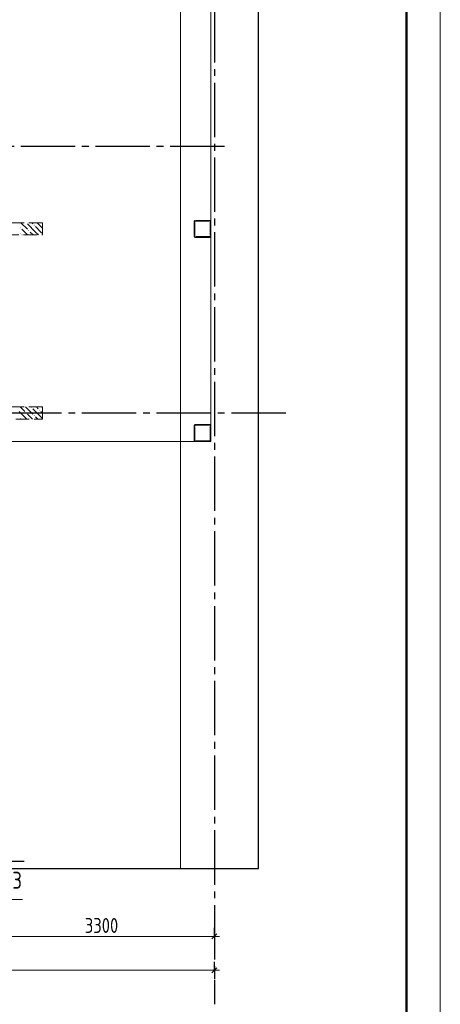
# Model space of a CAD drawing. Header units: millimetres. Extents: x 0 to 31317, y 0 to 42000.
# Tile 9 of 13: x 23508 to 29700, y 15930 to 30418. Entities that reach past the tile are written whole.
import ezdxf

# ---------------------------------------------------------------- set-up
doc = ezdxf.new("R2010")
doc.units = ezdxf.units.MM
doc.linetypes.add('______2', pattern=[270, 200, -70])
doc.linetypes.add('______5', pattern=[1100, 800, -100, 100, -100])
for name, color, linetype, lineweight in [('Standard', 7, 'Continuous', 25), ('Оси', 40, '______5', 18), ('Позиционная метка номер позиции', 7, 'Continuous', 13)]:
    doc.layers.add(name, color=color, linetype=linetype, lineweight=lineweight)
doc.layers.add('ЖБ Перекрытие верхний уровень', color=7, linetype='Continuous', lineweight=25, true_color=0xe0e0ff)
doc.layers.add('ЖБ Стена верхний уровень', color=7, linetype='Continuous', lineweight=25, true_color=0x006e00)
doc.styles.add('GOST 2.304-81', font='txt')

msp = doc.modelspace()

# ---------------------------------------------------------------- hatches: boundary and pattern name
at = {"layer": 'ЖБ Стена верхний уровень', "linetype": 'Continuous', "lineweight": 18, "transparency": 33554687}
for points in [[(23604, 27430), (23601, 27427), (23598, 27430)], [(23714, 27393), (23721, 27400), (23727, 27393), (23721, 27387)], [(23514, 27353), (23521, 27360), (23527, 27353), (23521, 27347)], [(23514, 27273), (23521, 27280), (23527, 27273), (23521, 27267)], [(23634, 27313), (23641, 27320), (23647, 27313), (23641, 27307)], [(26314, 27353), (26321, 27360), (26324, 27357), (26324, 27350), (26321, 27347)], [(26314, 27273), (26321, 27280), (26324, 27277), (26324, 27270), (26321, 27267)], [(23594, 24633), (23601, 24640), (23607, 24633), (23601, 24627)], [(23674, 24713), (23681, 24720), (23687, 24713), (23681, 24707)], [(23794, 24673), (23801, 24680), (23807, 24673), (23801, 24667)], [(23514, 24553), (23521, 24560), (23527, 24553), (23521, 24547)], [(23714, 24593), (23721, 24600), (23727, 24593), (23721, 24587)], [(26074, 24313), (26081, 24320), (26084, 24317), (26084, 24310), (26081, 24307)]]:
    msp.add_hatch(color=7, dxfattribs=at).paths.add_polyline_path(points, flags=16)

# ---------------------------------------------------------------- linework, layer by layer
at = {"layer": 'Standard', "color": 7, "linetype": 'Continuous', "lineweight": 25, "transparency": 33554687}
for p, q in [((26336, 16892), (26411, 16968)), ((26336, 16392), (26411, 16468))]:
    msp.add_line(p, q, dxfattribs=at)
at = {"layer": 'Standard', "color": 251, "linetype": 'Continuous', "lineweight": -3, "true_color": 0x656565, "transparency": 33554687}
for p, q in [((26374, 16930), (26374, 17055)), ((26374, 16930), (26374, 16805)), ((26374, 16930), (26374, 16930)), ((26374, 16430), (26374, 16555)), ((26374, 16430), (26374, 16305)), ((26374, 16430), (26374, 16430))]:
    msp.add_line(p, q, dxfattribs=at)
at = {"layer": 'Standard', "color": 7, "linetype": 'Continuous', "lineweight": 13, "transparency": 33554687}
for p, q in [((23074, 16930), (26374, 16930)), ((26374, 16930), (26449, 16930)), ((7924, 16430), (26374, 16430)), ((26374, 16430), (26449, 16430))]:
    msp.add_line(p, q, dxfattribs=at)
msp.add_lwpolyline([(0, 0), (29700, 0), (29700, 42000), (0, 42000), (0, 0)], close=True, dxfattribs=at)
for points in [[(29700, 42000), (0, 42000), (0, 0), (29700, 0), (29700, 42000)], [(7674, 17930), (25874, 17930), (25874, 39170), (7674, 39170), (7674, 17930)]]:
    msp.add_lwpolyline(points, dxfattribs=at)
at = {"layer": 'Standard', "color": 7, "linetype": 'Continuous', "lineweight": 50, "transparency": 33554687}
msp.add_lwpolyline([(2000, 41500), (29200, 41500), (29200, 500), (2000, 500), (2000, 41500)], close=True, dxfattribs=at)
at = {"layer": 'Standard', "color": 7, "linetype": 'Continuous', "lineweight": 25, "transparency": 33554687}
msp.add_lwpolyline([(7394, 17930), (27024, 17930), (27024, 39500), (7394, 39500), (7394, 17930)], dxfattribs=at)
at = {"layer": 'ЖБ Перекрытие верхний уровень', "color": 7, "linetype": 'Continuous', "lineweight": 18, "transparency": 33554687}
for p, q in [((26324, 24210), (26324, 32890)), ((22354, 24210), (26324, 24210))]:
    msp.add_line(p, q, dxfattribs=at)
at = {"layer": 'ЖБ Стена верхний уровень', "color": 251, "linetype": '______2', "lineweight": 13, "true_color": 0x656565, "transparency": 33554687}
for p, q in [((23844, 27430), (21044, 27430)), ((23844, 27250), (23844, 27430)), ((26075, 27452), (26074, 27448)), ((26074, 27448), (26074, 27445)), ((26074, 27445), (26074, 27235)), ((26077, 27455), (26075, 27452)), ((26079, 27458), (26077, 27455)), ((26081, 27460), (26079, 27458)), ((26084, 27462), (26081, 27460)), ((26087, 27464), (26084, 27462)), ((26084, 27447), (26085, 27448)), ((26084, 27445), (26084, 27447)), ((26084, 27235), (26084, 27445)), ((26085, 27450), (26086, 27451)), ((26085, 27448), (26085, 27450)), ((26086, 27451), (26088, 27453)), ((26091, 27465), (26087, 27464)), ((26088, 27453), (26089, 27454)), ((26089, 27454), (26091, 27454)), ((26094, 27465), (26091, 27465)), ((26091, 27454), (26092, 27455)), ((26092, 27455), (26094, 27455)), ((26304, 27465), (26094, 27465)), ((26094, 27455), (26304, 27455)), ((26307, 27465), (26304, 27465)), ((26304, 27455), (26306, 27455)), ((26306, 27455), (26307, 27454)), ((26311, 27464), (26307, 27465)), ((26307, 27454), (26309, 27454)), ((26309, 27454), (26310, 27453)), ((26310, 27453), (26312, 27451)), ((26314, 27462), (26311, 27464)), ((26312, 27451), (26313, 27450)), ((26313, 27450), (26313, 27448)), ((26313, 27448), (26314, 27447)), ((26317, 27460), (26314, 27462)), ((26314, 27447), (26314, 27445)), ((26314, 27445), (26314, 27235)), ((26319, 27458), (26317, 27460)), ((26321, 27455), (26319, 27458)), ((26323, 27452), (26321, 27455)), ((26324, 27448), (26323, 27452)), ((26324, 27445), (26324, 27448)), ((26324, 27235), (26324, 27445)), ((21944, 27250), (23844, 27250)), ((26074, 27235), (26074, 27232)), ((26074, 27232), (26075, 27228)), ((26075, 27228), (26077, 27225)), ((26077, 27225), (26079, 27222)), ((26079, 27222), (26081, 27220)), ((26081, 27220), (26084, 27218)), ((26084, 27233), (26084, 27235)), ((26085, 27232), (26084, 27233)), ((26084, 27218), (26087, 27216)), ((26085, 27230), (26085, 27232)), ((26086, 27229), (26085, 27230)), ((26088, 27227), (26086, 27229)), ((26087, 27216), (26091, 27215)), ((26089, 27226), (26088, 27227)), ((26091, 27226), (26089, 27226)), ((26092, 27225), (26091, 27226)), ((26091, 27215), (26094, 27215)), ((26094, 27225), (26092, 27225)), ((26304, 27225), (26094, 27225)), ((26094, 27215), (26304, 27215)), ((26306, 27225), (26304, 27225)), ((26304, 27215), (26307, 27215)), ((26307, 27226), (26306, 27225)), ((26309, 27226), (26307, 27226)), ((26307, 27215), (26311, 27216)), ((26310, 27227), (26309, 27226)), ((26312, 27229), (26310, 27227)), ((26311, 27216), (26314, 27218)), ((26313, 27230), (26312, 27229)), ((26314, 27233), (26313, 27232)), ((26313, 27232), (26313, 27230)), ((26314, 27235), (26314, 27233)), ((26314, 27218), (26317, 27220)), ((26317, 27220), (26319, 27222)), ((26319, 27222), (26321, 27225)), ((26321, 27225), (26323, 27228)), ((26323, 27228), (26324, 27232)), ((26324, 27232), (26324, 27235)), ((23844, 24720), (21019, 24720)), ((23844, 24540), (23844, 24720)), ((21019, 24540), (23844, 24540)), ((26075, 24447), (26074, 24443)), ((26074, 24443), (26074, 24440)), ((26074, 24440), (26074, 24230)), ((26077, 24450), (26075, 24447)), ((26079, 24453), (26077, 24450)), ((26081, 24455), (26079, 24453)), ((26084, 24457), (26081, 24455)), ((26087, 24459), (26084, 24457)), ((26084, 24442), (26085, 24443)), ((26084, 24440), (26084, 24442)), ((26084, 24230), (26084, 24440)), ((26085, 24445), (26086, 24446)), ((26085, 24443), (26085, 24445)), ((26086, 24446), (26088, 24448)), ((26091, 24460), (26087, 24459)), ((26088, 24448), (26089, 24449)), ((26089, 24449), (26091, 24449)), ((26094, 24460), (26091, 24460)), ((26091, 24449), (26092, 24450)), ((26092, 24450), (26094, 24450)), ((26304, 24460), (26094, 24460)), ((26094, 24450), (26304, 24450)), ((26307, 24460), (26304, 24460)), ((26304, 24450), (26306, 24450)), ((26306, 24450), (26307, 24449)), ((26311, 24459), (26307, 24460)), ((26307, 24449), (26309, 24449)), ((26309, 24449), (26310, 24448)), ((26310, 24448), (26312, 24446)), ((26314, 24457), (26311, 24459)), ((26312, 24446), (26313, 24445)), ((26313, 24445), (26313, 24443)), ((26313, 24443), (26314, 24442)), ((26317, 24455), (26314, 24457)), ((26314, 24442), (26314, 24440)), ((26314, 24440), (26314, 24230)), ((26319, 24453), (26317, 24455)), ((26321, 24450), (26319, 24453)), ((26323, 24447), (26321, 24450)), ((26324, 24443), (26323, 24447)), ((26324, 24440), (26324, 24443)), ((26324, 24230), (26324, 24440)), ((26074, 24230), (26074, 24227)), ((26074, 24227), (26075, 24223)), ((26075, 24223), (26077, 24220)), ((26077, 24220), (26079, 24217)), ((26079, 24217), (26081, 24215)), ((26081, 24215), (26084, 24213)), ((26084, 24228), (26084, 24230)), ((26085, 24227), (26084, 24228)), ((26084, 24213), (26087, 24211)), ((26085, 24225), (26085, 24227)), ((26086, 24224), (26085, 24225)), ((26088, 24222), (26086, 24224)), ((26087, 24211), (26091, 24210)), ((26089, 24221), (26088, 24222)), ((26091, 24221), (26089, 24221)), ((26092, 24220), (26091, 24221)), ((26091, 24210), (26094, 24210)), ((26094, 24220), (26092, 24220)), ((26304, 24220), (26094, 24220)), ((26094, 24210), (26304, 24210)), ((26306, 24220), (26304, 24220)), ((26304, 24210), (26307, 24210)), ((26307, 24221), (26306, 24220)), ((26309, 24221), (26307, 24221)), ((26307, 24210), (26311, 24211)), ((26310, 24222), (26309, 24221)), ((26312, 24224), (26310, 24222)), ((26311, 24211), (26314, 24213)), ((26313, 24225), (26312, 24224)), ((26314, 24228), (26313, 24227)), ((26313, 24227), (26313, 24225)), ((26314, 24230), (26314, 24228)), ((26314, 24213), (26317, 24215)), ((26317, 24215), (26319, 24217)), ((26319, 24217), (26321, 24220)), ((26321, 24220), (26323, 24223)), ((26323, 24223), (26324, 24227)), ((26324, 24227), (26324, 24230))]:
    msp.add_line(p, q, dxfattribs=at)
at = {"layer": 'ЖБ Стена верхний уровень', "color": 9, "linetype": 'Continuous', "lineweight": 18, "true_color": 0xc7c7c7, "transparency": 33554687}
for p, q in [((23524, 27430), (23621, 27333)), ((23741, 27293), (23621, 27413)), ((23684, 27430), (23701, 27413)), ((23821, 27373), (23764, 27430)), ((26074, 27440), (26084, 27430)), ((26139, 27455), (26129, 27465)), ((26314, 27440), (26324, 27430)), ((23581, 27293), (23541, 27333)), ((23541, 27253), (23544, 27250)), ((23621, 27253), (23581, 27293)), ((23661, 27293), (23704, 27250)), ((23741, 27373), (23821, 27293)), ((23741, 27293), (23784, 27250)), ((23821, 27373), (23844, 27350)), ((23821, 27293), (23844, 27270)), ((26084, 27350), (26074, 27360)), ((26074, 27280), (26084, 27270)), ((26129, 27225), (26139, 27215)), ((26209, 27225), (26219, 27215)), ((26289, 27225), (26299, 27215)), ((23501, 24653), (23614, 24540)), ((23514, 24720), (23581, 24653)), ((23594, 24720), (23701, 24613)), ((23821, 24573), (23701, 24693)), ((23754, 24720), (23781, 24693)), ((23821, 24653), (23844, 24630)), ((23844, 24710), (23834, 24720)), ((23694, 24540), (23621, 24613)), ((23741, 24573), (23774, 24540)), ((23821, 24573), (23844, 24550)), ((26074, 24400), (26084, 24390)), ((26094, 24460), (26104, 24450)), ((26174, 24460), (26184, 24450)), ((26254, 24460), (26264, 24450)), ((26314, 24400), (26324, 24390)), ((26074, 24240), (26084, 24230)), ((26094, 24220), (26101, 24213)), ((26184, 24210), (26174, 24220)), ((26254, 24220), (26264, 24210)), ((26314, 24320), (26324, 24310)), ((26314, 24240), (26324, 24230))]:
    msp.add_line(p, q, dxfattribs=at)
at = {"layer": 'Оси', "color": 8, "linetype": '______5', "lineweight": -3, "transparency": 33554687}
for p, q in [((26374, 33890), (26374, 15930)), ((26524, 28550), (4600, 28550)), ((27424, 24630), (4600, 24630)), ((23574, 18030), (4600, 18030))]:
    msp.add_line(p, q, dxfattribs=at)
at = {"layer": 'Позиционная метка номер позиции', "color": 7, "linetype": 'Continuous', "lineweight": 13, "transparency": 33554687}
msp.add_lwpolyline([(22250, 23570), (22750, 23070), (22750, 17470), (23550, 17470)], dxfattribs=at)

# ---------------------------------------------------------------- texts
at = {"layer": 'Standard', "color": 7, "linetype": 'Continuous', "lineweight": 25, "transparency": 33554687, "attachment_point": 7, "style": 'GOST 2.304-81'}
for s, insert, char_height, width in [('Кр-3', (22967, 17562), 250, 711.25), ('3300', (24466, 16980), 220, 641.48)]:
    msp.add_mtext(s, dxfattribs=dict(at, insert=insert, char_height=char_height, width=width))

doc.saveas('drawing.dxf')
